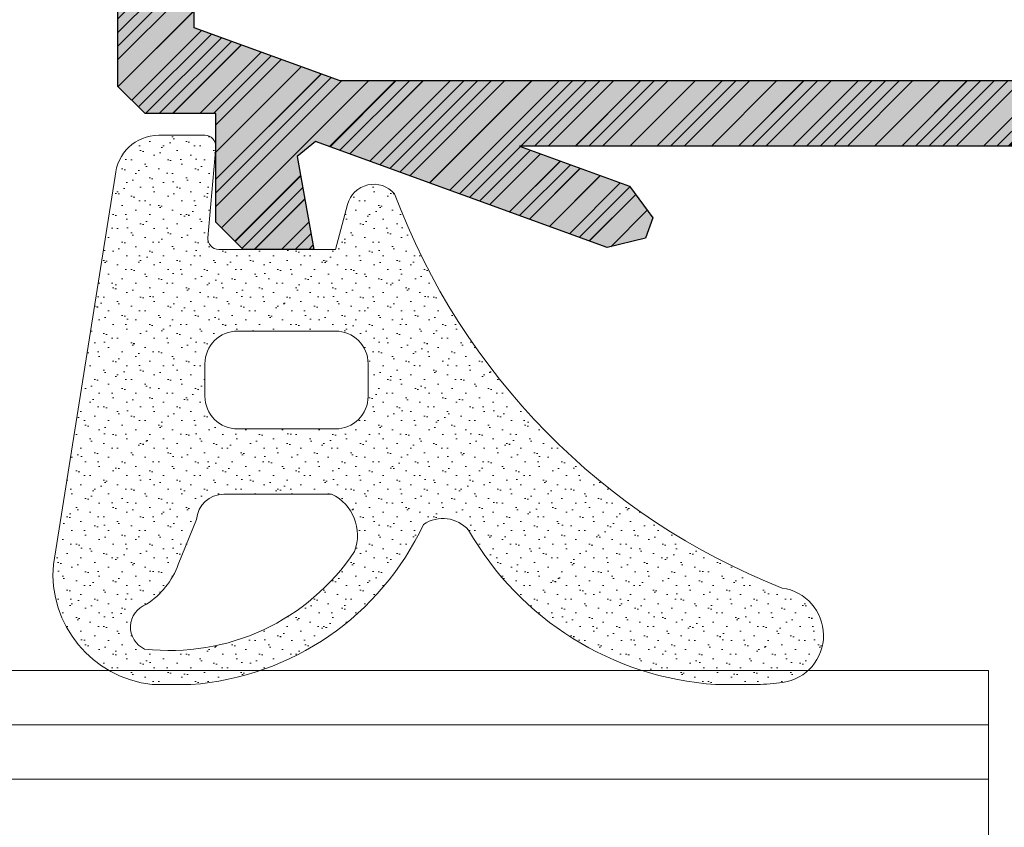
# Model space of a CAD drawing. Header units: inches. Extents: x -96941 to 10978768, y -673 to 1070890.
# Tile 103 of 256: x 58674 to 58692, y 3680 to 3694. Entities that reach past the tile are written whole.
import ezdxf

# ---------------------------------------------------------------- set-up
doc = ezdxf.new("R2010")
doc.units = ezdxf.units.IN
for name, color, linetype, lineweight in [('_MB_kreskowanie_profile_0.09', 7, 'Continuous', 9), ('_MB_kreskowanie_profile_0.09 @ 1', 7, 'Continuous', 9), ('_MB_kreskowanie_profile_0.09 @ 1.5', 7, 'Continuous', 9), ('_MB_kreskowanie_profile_0.09 @ 10', 7, 'Continuous', 9), ('_MB_kreskowanie_profile_0.09 @ 100', 7, 'Continuous', 9), ('_MB_kreskowanie_profile_0.09 @ 2', 7, 'Continuous', 9), ('_MB_kreskowanie_profile_0.09 @ 2.5', 7, 'Continuous', 9), ('_MB_kreskowanie_profile_0.09 @ 20', 7, 'Continuous', 9), ('_MB_kreskowanie_profile_0.09 @ 25', 7, 'Continuous', 9), ('_MB_kreskowanie_profile_0.09 @ 4', 7, 'Continuous', 9), ('_MB_kreskowanie_profile_0.09 @ 5', 7, 'Continuous', 9), ('_MB_kreskowanie_profile_0.09 @ 50', 7, 'Continuous', 9), ('_MB_kreskowanie_profile_0.09 @ 8', 7, 'Continuous', 9), ('_MB_kreskowanie_szklo_0.09', 157, 'Continuous', 9), ('_MB_kreskowanie_uszczelki_0.09', 252, 'Continuous', 9), ('_MB_kreskowanie_uszczelki_0.09 @ 1', 252, 'Continuous', 9), ('_MB_kreskowanie_uszczelki_0.09 @ 1.5', 252, 'Continuous', 9), ('_MB_kreskowanie_uszczelki_0.09 @ 10', 252, 'Continuous', 9), ('_MB_kreskowanie_uszczelki_0.09 @ 100', 252, 'Continuous', 9), ('_MB_kreskowanie_uszczelki_0.09 @ 2', 252, 'Continuous', 9), ('_MB_kreskowanie_uszczelki_0.09 @ 2.5', 252, 'Continuous', 9), ('_MB_kreskowanie_uszczelki_0.09 @ 20', 252, 'Continuous', 9), ('_MB_kreskowanie_uszczelki_0.09 @ 25', 252, 'Continuous', 9), ('_MB_kreskowanie_uszczelki_0.09 @ 4', 252, 'Continuous', 9), ('_MB_kreskowanie_uszczelki_0.09 @ 5', 252, 'Continuous', 9), ('_MB_kreskowanie_uszczelki_0.09 @ 50', 252, 'Continuous', 9), ('_MB_kreskowanie_uszczelki_0.09 @ 8', 252, 'Continuous', 9), ('_MB_profile_0.25', 7, 'Continuous', 25), ('_MB_solid', 7, 'Continuous', 0), ('_MB_szklo_0.15', 142, 'Continuous', 15), ('_MB_uszczelki_0.15', 140, 'Continuous', 15)]:
    doc.layers.add(name, color=color, linetype=linetype, lineweight=lineweight)

# ---------------------------------------------------------------- blocks, each defined once
blk = doc.blocks.new('*U3016')
at = {"layer": '_MB_kreskowanie_uszczelki_0.09 @ 1'}
h = blk.add_hatch(dxfattribs=at)
h.set_pattern_fill('DOTS', color=256, scale=0.15, angle=315, style=0)
h.paths.add_polyline_path([(3.648, 1.351, 0.395486), (2.85, 2.1), (2, 2.1, 0.440011), (1.801, 1.883), (1.946, 0.217, -0.440011), (1.747, 0), (-0.4, 0), (-0.622, 0.829, 0.603504), (-1.485, 1.025, -0.212642), (-8.609, -6.226, 0.868673), (-8.622, -7.963, 0.028616), (-8.151, -8), (-7.387, -8, 0.250807), (-2.846, -5.163, -0.380275), (-2.018, -5.055, 0.271533), (2.257, -8), (2.969, -8, 0.407657), (4.786, -5.792)])
h.paths.add_polyline_path([(1.4, -3.3), (-0.4, -3.3, -0.414214), (-1, -2.7), (-1, -2.1, -0.414214), (-0.4, -1.5), (1.4, -1.5, -0.414214), (2, -2.1), (2, -2.7, -0.414214)], flags=16)
h.paths.add_polyline_path([(2.152, -4.968), (2.49, -5.791, 0.161261), (3.076, -6.525, -0.66952), (3.109, -7.347, -0.282507), (-0.75, -5.551, -0.391889), (-0.329, -4.5), (1.653, -4.5, -0.395486)], flags=16)
at = {"layer": '_MB_kreskowanie_uszczelki_0.09 @ 1.5'}
h = blk.add_hatch(dxfattribs=at)
h.set_pattern_fill('DOTS', color=256, scale=0.15, angle=315, style=0)
h.set_pattern_definition([(315, (0, 0), (0.378855, 0.126285), [0, -0.357187])])
h.paths.add_polyline_path([(3.648, 1.351, 0.395486), (2.85, 2.1), (2, 2.1, 0.440011), (1.801, 1.883), (1.946, 0.217, -0.440011), (1.747, 0), (-0.4, 0), (-0.622, 0.829, 0.603504), (-1.485, 1.025, -0.212642), (-8.609, -6.226, 0.868673), (-8.622, -7.963, 0.028616), (-8.151, -8), (-7.387, -8, 0.250807), (-2.846, -5.163, -0.380275), (-2.018, -5.055, 0.271533), (2.257, -8), (2.969, -8, 0.407657), (4.786, -5.792)])
h.paths.add_polyline_path([(1.4, -3.3), (-0.4, -3.3, -0.414214), (-1, -2.7), (-1, -2.1, -0.414214), (-0.4, -1.5), (1.4, -1.5, -0.414214), (2, -2.1), (2, -2.7, -0.414214)], flags=16)
h.paths.add_polyline_path([(2.152, -4.968), (2.49, -5.791, 0.161261), (3.076, -6.525, -0.66952), (3.109, -7.347, -0.282507), (-0.75, -5.551, -0.391889), (-0.329, -4.5), (1.653, -4.5, -0.395486)], flags=16)
at = {"layer": '_MB_kreskowanie_uszczelki_0.09 @ 10'}
h = blk.add_hatch(dxfattribs=at)
h.set_pattern_fill('DOTS', color=256, scale=0.15, angle=315, style=0)
h.set_pattern_definition([(315, (0, 0), (2.5257, 0.8419), [0, -2.38125])])
h.paths.add_polyline_path([(3.648, 1.351, 0.395486), (2.85, 2.1), (2, 2.1, 0.440011), (1.801, 1.883), (1.946, 0.217, -0.440011), (1.747, 0), (-0.4, 0), (-0.622, 0.829, 0.603504), (-1.485, 1.025, -0.212642), (-8.609, -6.226, 0.868673), (-8.622, -7.963, 0.028616), (-8.151, -8), (-7.387, -8, 0.250807), (-2.846, -5.163, -0.380275), (-2.018, -5.055, 0.271533), (2.257, -8), (2.969, -8, 0.407657), (4.786, -5.792)])
h.paths.add_polyline_path([(1.4, -3.3), (-0.4, -3.3, -0.414214), (-1, -2.7), (-1, -2.1, -0.414214), (-0.4, -1.5), (1.4, -1.5, -0.414214), (2, -2.1), (2, -2.7, -0.414214)], flags=16)
h.paths.add_polyline_path([(2.152, -4.968), (2.49, -5.791, 0.161261), (3.076, -6.525, -0.66952), (3.109, -7.347, -0.282507), (-0.75, -5.551, -0.391889), (-0.329, -4.5), (1.653, -4.5, -0.395486)], flags=16)
at = {"layer": '_MB_kreskowanie_uszczelki_0.09 @ 100'}
h = blk.add_hatch(dxfattribs=at)
h.set_pattern_fill('DOTS', color=256, scale=0.15, angle=315, style=0)
h.set_pattern_definition([(315, (0, 0), (25.257, 8.42), [0, -23.812])])
h.paths.add_polyline_path([(3.648, 1.351, 0.395486), (2.85, 2.1), (2, 2.1, 0.440011), (1.801, 1.883), (1.946, 0.217, -0.440011), (1.747, 0), (-0.4, 0), (-0.622, 0.829, 0.603504), (-1.485, 1.025, -0.212642), (-8.609, -6.226, 0.868673), (-8.622, -7.963, 0.028616), (-8.151, -8), (-7.387, -8, 0.250807), (-2.846, -5.163, -0.380275), (-2.018, -5.055, 0.271533), (2.257, -8), (2.969, -8, 0.407657), (4.786, -5.792)])
h.paths.add_polyline_path([(1.4, -3.3), (-0.4, -3.3, -0.414214), (-1, -2.7), (-1, -2.1, -0.414214), (-0.4, -1.5), (1.4, -1.5, -0.414214), (2, -2.1), (2, -2.7, -0.414214)], flags=16)
h.paths.add_polyline_path([(2.152, -4.968), (2.49, -5.791, 0.161261), (3.076, -6.525, -0.66952), (3.109, -7.347, -0.282507), (-0.75, -5.551, -0.391889), (-0.329, -4.5), (1.653, -4.5, -0.395486)], flags=16)
at = {"layer": '_MB_kreskowanie_uszczelki_0.09 @ 2'}
h = blk.add_hatch(dxfattribs=at)
h.set_pattern_fill('DOTS', color=256, scale=0.15, angle=315, style=0)
h.set_pattern_definition([(315, (0, 0), (0.50514, 0.16838), [0, -0.47625])])
h.paths.add_polyline_path([(3.648, 1.351, 0.395486), (2.85, 2.1), (2, 2.1, 0.440011), (1.801, 1.883), (1.946, 0.217, -0.440011), (1.747, 0), (-0.4, 0), (-0.622, 0.829, 0.603504), (-1.485, 1.025, -0.212642), (-8.609, -6.226, 0.868673), (-8.622, -7.963, 0.028616), (-8.151, -8), (-7.387, -8, 0.250807), (-2.846, -5.163, -0.380275), (-2.018, -5.055, 0.271533), (2.257, -8), (2.969, -8, 0.407657), (4.786, -5.792)])
h.paths.add_polyline_path([(1.4, -3.3), (-0.4, -3.3, -0.414214), (-1, -2.7), (-1, -2.1, -0.414214), (-0.4, -1.5), (1.4, -1.5, -0.414214), (2, -2.1), (2, -2.7, -0.414214)], flags=16)
h.paths.add_polyline_path([(2.152, -4.968), (2.49, -5.791, 0.161261), (3.076, -6.525, -0.66952), (3.109, -7.347, -0.282507), (-0.75, -5.551, -0.391889), (-0.329, -4.5), (1.653, -4.5, -0.395486)], flags=16)
at = {"layer": '_MB_kreskowanie_uszczelki_0.09 @ 2.5'}
h = blk.add_hatch(dxfattribs=at)
h.set_pattern_fill('DOTS', color=256, scale=0.15, angle=315, style=0)
h.set_pattern_definition([(315, (0, 0), (0.631424, 0.210475), [0, -0.595312])])
h.paths.add_polyline_path([(3.648, 1.351, 0.395486), (2.85, 2.1), (2, 2.1, 0.440011), (1.801, 1.883), (1.946, 0.217, -0.440011), (1.747, 0), (-0.4, 0), (-0.622, 0.829, 0.603504), (-1.485, 1.025, -0.212642), (-8.609, -6.226, 0.868673), (-8.622, -7.963, 0.028616), (-8.151, -8), (-7.387, -8, 0.250807), (-2.846, -5.163, -0.380275), (-2.018, -5.055, 0.271533), (2.257, -8), (2.969, -8, 0.407657), (4.786, -5.792)])
h.paths.add_polyline_path([(1.4, -3.3), (-0.4, -3.3, -0.414214), (-1, -2.7), (-1, -2.1, -0.414214), (-0.4, -1.5), (1.4, -1.5, -0.414214), (2, -2.1), (2, -2.7, -0.414214)], flags=16)
h.paths.add_polyline_path([(2.152, -4.968), (2.49, -5.791, 0.161261), (3.076, -6.525, -0.66952), (3.109, -7.347, -0.282507), (-0.75, -5.551, -0.391889), (-0.329, -4.5), (1.653, -4.5, -0.395486)], flags=16)
at = {"layer": '_MB_kreskowanie_uszczelki_0.09 @ 20'}
h = blk.add_hatch(dxfattribs=at)
h.set_pattern_fill('DOTS', color=256, scale=0.15, angle=315, style=0)
h.set_pattern_definition([(315, (0, 0), (5.0514, 1.6838), [0, -4.7625])])
h.paths.add_polyline_path([(3.648, 1.351, 0.395486), (2.85, 2.1), (2, 2.1, 0.440011), (1.801, 1.883), (1.946, 0.217, -0.440011), (1.747, 0), (-0.4, 0), (-0.622, 0.829, 0.603504), (-1.485, 1.025, -0.212642), (-8.609, -6.226, 0.868673), (-8.622, -7.963, 0.028616), (-8.151, -8), (-7.387, -8, 0.250807), (-2.846, -5.163, -0.380275), (-2.018, -5.055, 0.271533), (2.257, -8), (2.969, -8, 0.407657), (4.786, -5.792)])
h.paths.add_polyline_path([(1.4, -3.3), (-0.4, -3.3, -0.414214), (-1, -2.7), (-1, -2.1, -0.414214), (-0.4, -1.5), (1.4, -1.5, -0.414214), (2, -2.1), (2, -2.7, -0.414214)], flags=16)
h.paths.add_polyline_path([(2.152, -4.968), (2.49, -5.791, 0.161261), (3.076, -6.525, -0.66952), (3.109, -7.347, -0.282507), (-0.75, -5.551, -0.391889), (-0.329, -4.5), (1.653, -4.5, -0.395486)], flags=16)
at = {"layer": '_MB_kreskowanie_uszczelki_0.09 @ 25'}
h = blk.add_hatch(dxfattribs=at)
h.set_pattern_fill('DOTS', color=256, scale=0.15, angle=315, style=0)
h.set_pattern_definition([(315, (0, 0), (6.3142, 2.1047), [0, -5.9531])])
h.paths.add_polyline_path([(3.648, 1.351, 0.395486), (2.85, 2.1), (2, 2.1, 0.440011), (1.801, 1.883), (1.946, 0.217, -0.440011), (1.747, 0), (-0.4, 0), (-0.622, 0.829, 0.603504), (-1.485, 1.025, -0.212642), (-8.609, -6.226, 0.868673), (-8.622, -7.963, 0.028616), (-8.151, -8), (-7.387, -8, 0.250807), (-2.846, -5.163, -0.380275), (-2.018, -5.055, 0.271533), (2.257, -8), (2.969, -8, 0.407657), (4.786, -5.792)])
h.paths.add_polyline_path([(1.4, -3.3), (-0.4, -3.3, -0.414214), (-1, -2.7), (-1, -2.1, -0.414214), (-0.4, -1.5), (1.4, -1.5, -0.414214), (2, -2.1), (2, -2.7, -0.414214)], flags=16)
h.paths.add_polyline_path([(2.152, -4.968), (2.49, -5.791, 0.161261), (3.076, -6.525, -0.66952), (3.109, -7.347, -0.282507), (-0.75, -5.551, -0.391889), (-0.329, -4.5), (1.653, -4.5, -0.395486)], flags=16)
at = {"layer": '_MB_kreskowanie_uszczelki_0.09 @ 4'}
h = blk.add_hatch(dxfattribs=at)
h.set_pattern_fill('DOTS', color=256, scale=0.15, angle=315, style=0)
h.set_pattern_definition([(315, (0, 0), (1.01028, 0.33676), [0, -0.9525])])
h.paths.add_polyline_path([(3.648, 1.351, 0.395486), (2.85, 2.1), (2, 2.1, 0.440011), (1.801, 1.883), (1.946, 0.217, -0.440011), (1.747, 0), (-0.4, 0), (-0.622, 0.829, 0.603504), (-1.485, 1.025, -0.212642), (-8.609, -6.226, 0.868673), (-8.622, -7.963, 0.028616), (-8.151, -8), (-7.387, -8, 0.250807), (-2.846, -5.163, -0.380275), (-2.018, -5.055, 0.271533), (2.257, -8), (2.969, -8, 0.407657), (4.786, -5.792)])
h.paths.add_polyline_path([(1.4, -3.3), (-0.4, -3.3, -0.414214), (-1, -2.7), (-1, -2.1, -0.414214), (-0.4, -1.5), (1.4, -1.5, -0.414214), (2, -2.1), (2, -2.7, -0.414214)], flags=16)
h.paths.add_polyline_path([(2.152, -4.968), (2.49, -5.791, 0.161261), (3.076, -6.525, -0.66952), (3.109, -7.347, -0.282507), (-0.75, -5.551, -0.391889), (-0.329, -4.5), (1.653, -4.5, -0.395486)], flags=16)
at = {"layer": '_MB_kreskowanie_uszczelki_0.09 @ 5'}
h = blk.add_hatch(dxfattribs=at)
h.set_pattern_fill('DOTS', color=256, scale=0.15, angle=315, style=0)
h.set_pattern_definition([(315, (0, 0), (1.26285, 0.42095), [0, -1.19063])])
h.paths.add_polyline_path([(3.648, 1.351, 0.395486), (2.85, 2.1), (2, 2.1, 0.440011), (1.801, 1.883), (1.946, 0.217, -0.440011), (1.747, 0), (-0.4, 0), (-0.622, 0.829, 0.603504), (-1.485, 1.025, -0.212642), (-8.609, -6.226, 0.868673), (-8.622, -7.963, 0.028616), (-8.151, -8), (-7.387, -8, 0.250807), (-2.846, -5.163, -0.380275), (-2.018, -5.055, 0.271533), (2.257, -8), (2.969, -8, 0.407657), (4.786, -5.792)])
h.paths.add_polyline_path([(1.4, -3.3), (-0.4, -3.3, -0.414214), (-1, -2.7), (-1, -2.1, -0.414214), (-0.4, -1.5), (1.4, -1.5, -0.414214), (2, -2.1), (2, -2.7, -0.414214)], flags=16)
h.paths.add_polyline_path([(2.152, -4.968), (2.49, -5.791, 0.161261), (3.076, -6.525, -0.66952), (3.109, -7.347, -0.282507), (-0.75, -5.551, -0.391889), (-0.329, -4.5), (1.653, -4.5, -0.395486)], flags=16)
at = {"layer": '_MB_kreskowanie_uszczelki_0.09 @ 50'}
h = blk.add_hatch(dxfattribs=at)
h.set_pattern_fill('DOTS', color=256, scale=0.15, angle=315, style=0)
h.set_pattern_definition([(315, (0, 0), (12.628, 4.21), [0, -11.906])])
h.paths.add_polyline_path([(3.648, 1.351, 0.395486), (2.85, 2.1), (2, 2.1, 0.440011), (1.801, 1.883), (1.946, 0.217, -0.440011), (1.747, 0), (-0.4, 0), (-0.622, 0.829, 0.603504), (-1.485, 1.025, -0.212642), (-8.609, -6.226, 0.868673), (-8.622, -7.963, 0.028616), (-8.151, -8), (-7.387, -8, 0.250807), (-2.846, -5.163, -0.380275), (-2.018, -5.055, 0.271533), (2.257, -8), (2.969, -8, 0.407657), (4.786, -5.792)])
h.paths.add_polyline_path([(1.4, -3.3), (-0.4, -3.3, -0.414214), (-1, -2.7), (-1, -2.1, -0.414214), (-0.4, -1.5), (1.4, -1.5, -0.414214), (2, -2.1), (2, -2.7, -0.414214)], flags=16)
h.paths.add_polyline_path([(2.152, -4.968), (2.49, -5.791, 0.161261), (3.076, -6.525, -0.66952), (3.109, -7.347, -0.282507), (-0.75, -5.551, -0.391889), (-0.329, -4.5), (1.653, -4.5, -0.395486)], flags=16)
at = {"layer": '_MB_kreskowanie_uszczelki_0.09 @ 8'}
h = blk.add_hatch(dxfattribs=at)
h.set_pattern_fill('DOTS', color=256, scale=0.15, angle=315, style=0)
h.set_pattern_definition([(315, (0, 0), (2.02056, 0.67352), [0, -1.905])])
h.paths.add_polyline_path([(3.648, 1.351, 0.395486), (2.85, 2.1), (2, 2.1, 0.440011), (1.801, 1.883), (1.946, 0.217, -0.440011), (1.747, 0), (-0.4, 0), (-0.622, 0.829, 0.603504), (-1.485, 1.025, -0.212642), (-8.609, -6.226, 0.868673), (-8.622, -7.963, 0.028616), (-8.151, -8), (-7.387, -8, 0.250807), (-2.846, -5.163, -0.380275), (-2.018, -5.055, 0.271533), (2.257, -8), (2.969, -8, 0.407657), (4.786, -5.792)])
h.paths.add_polyline_path([(1.4, -3.3), (-0.4, -3.3, -0.414214), (-1, -2.7), (-1, -2.1, -0.414214), (-0.4, -1.5), (1.4, -1.5, -0.414214), (2, -2.1), (2, -2.7, -0.414214)], flags=16)
h.paths.add_polyline_path([(2.152, -4.968), (2.49, -5.791, 0.161261), (3.076, -6.525, -0.66952), (3.109, -7.347, -0.282507), (-0.75, -5.551, -0.391889), (-0.329, -4.5), (1.653, -4.5, -0.395486)], flags=16)
blk = doc.blocks.new('-120542_8mm')
at = {"layer": '_MB_uszczelki_0.15'}
blk.add_lwpolyline([(1.747, 0), (-0.4, 0), (-0.622, 0.829, 0.603504), (-1.485, 1.025, -0.212642), (-8.609, -6.226, 0.868673), (-8.622, -7.963, 0.028616), (-8.151, -8), (-7.387, -8, 0.250807), (-2.846, -5.163), (-2.846, -5.163), (-2.846, -5.163, -0.380275), (-2.018, -5.055, 0.271533), (2.257, -8), (2.969, -8, 0.407657), (4.786, -5.792), (3.648, 1.351, 0.395486), (2.85, 2.1), (2, 2.1, 0.440011), (1.801, 1.883), (1.946, 0.217, -0.440011), (1.747, 0)], format="xyb", dxfattribs=at)
for points in [[(-1, -2.1, -0.414214), (-0.4, -1.5), (1.4, -1.5, -0.414214), (2, -2.1), (2, -2.7, -0.414214), (1.4, -3.3), (-0.4, -3.3, -0.414214), (-1, -2.7)], [(-0.75, -5.551, -0.391889), (-0.329, -4.5), (1.653, -4.5, -0.395486), (2.152, -4.968), (2.49, -5.791, 0.161261), (3.076, -6.525, -0.66952), (3.109, -7.347, -0.282507)]]:
    blk.add_lwpolyline(points, format="xyb", close=True, dxfattribs=at)
at = {"layer": '_MB_kreskowanie_uszczelki_0.09', "lineweight": 30}
blk.add_blockref('*U3016', (0, 0), dxfattribs=at)
blk = doc.blocks.new('*U576')
blk.add_blockref('-120542_8mm', (0, 0))
blk = doc.blocks.new('*U3096')
at = {"layer": '_MB_kreskowanie_profile_0.09 @ 1'}
h = blk.add_hatch(dxfattribs=at)
h.set_pattern_fill('JIS_WOOD', color=256, scale=0.5)
h.paths.add_polyline_path([(17.1, 14.617), (17.836, 12.595), (18.417, 12.168), (18.793, 12.305), (18.964, 13.005), (17.011, 18.37), (17.29, 18.702), (19, 18.4), (19, 19.7), (18.5, 20.2), (16.5, 20.2), (16.5, 21.5), (16, 22), (0.5, 22), (0, 21.5), (0, 0), (1.2, 0), (1.2, 0.3), (1.4, 0.5), (3.9, 0.5), (4.1, 0.3), (4.1, -2.2), (3.85, -2.2), (3.85, -2.44), (4, -3), (5, -3), (5.3, -2.7), (5.3, -1.5), (5.8, -1), (13.815, -1), (14.313, -1.45, 0.251381), (15.633, -3.411), (15.9, -3.853), (15.9, -4), (16.4, -4.5), (16.6, -4.5), (17.098, -4.046), (17.463, -3.61), (17.89, -3.45), (18.108, -3.4), (18.6, -3.4), (19.1, -2.9), (19.1, -2.4), (18.9, -2.2), (17.683, -2.2), (17.592, -2.231, -1.47507), (16.934, 0.093), (17.1, 0.242)])
h.paths.add_polyline_path([(15.633, 1.011, 0.121296), (14.74, 0.217), (14.328, 0), (5.8, 0), (5.3, 0.5), (5.3, 0.797), (4.397, 1.7), (1.9, 1.7), (1.4, 2.2), (1.4, 19.6), (2.4, 20.6), (14.923, 20.6), (15.9, 17.914), (15.9, 1.453)], flags=16)
at = {"layer": '_MB_kreskowanie_profile_0.09 @ 1.5'}
h = blk.add_hatch(dxfattribs=at)
h.set_pattern_fill('JIS_WOOD', color=256, scale=0.5)
h.set_pattern_definition([(45, (0, 0), (-0.375, 0.375), [])])
h.paths.add_polyline_path([(17.1, 14.617), (17.836, 12.595), (18.417, 12.168), (18.793, 12.305), (18.964, 13.005), (17.011, 18.37), (17.29, 18.702), (19, 18.4), (19, 19.7), (18.5, 20.2), (16.5, 20.2), (16.5, 21.5), (16, 22), (0.5, 22), (0, 21.5), (0, 0), (1.2, 0), (1.2, 0.3), (1.4, 0.5), (3.9, 0.5), (4.1, 0.3), (4.1, -2.2), (3.85, -2.2), (3.85, -2.44), (4, -3), (5, -3), (5.3, -2.7), (5.3, -1.5), (5.8, -1), (13.815, -1), (14.313, -1.45, 0.251381), (15.633, -3.411), (15.9, -3.853), (15.9, -4), (16.4, -4.5), (16.6, -4.5), (17.098, -4.046), (17.463, -3.61), (17.89, -3.45), (18.108, -3.4), (18.6, -3.4), (19.1, -2.9), (19.1, -2.4), (18.9, -2.2), (17.683, -2.2), (17.592, -2.231, -1.47507), (16.934, 0.093), (17.1, 0.242)])
h.paths.add_polyline_path([(15.633, 1.011, 0.121296), (14.74, 0.217), (14.328, 0), (5.8, 0), (5.3, 0.5), (5.3, 0.797), (4.397, 1.7), (1.9, 1.7), (1.4, 2.2), (1.4, 19.6), (2.4, 20.6), (14.923, 20.6), (15.9, 17.914), (15.9, 1.453)], flags=16)
at = {"layer": '_MB_kreskowanie_profile_0.09 @ 10'}
h = blk.add_hatch(dxfattribs=at)
h.set_pattern_fill('JIS_WOOD', color=256, scale=0.5)
h.set_pattern_definition([(45, (0, 0), (-2.5, 2.5), [])])
h.paths.add_polyline_path([(17.1, 14.617), (17.836, 12.595), (18.417, 12.168), (18.793, 12.305), (18.964, 13.005), (17.011, 18.37), (17.29, 18.702), (19, 18.4), (19, 19.7), (18.5, 20.2), (16.5, 20.2), (16.5, 21.5), (16, 22), (0.5, 22), (0, 21.5), (0, 0), (1.2, 0), (1.2, 0.3), (1.4, 0.5), (3.9, 0.5), (4.1, 0.3), (4.1, -2.2), (3.85, -2.2), (3.85, -2.44), (4, -3), (5, -3), (5.3, -2.7), (5.3, -1.5), (5.8, -1), (13.815, -1), (14.313, -1.45, 0.251381), (15.633, -3.411), (15.9, -3.853), (15.9, -4), (16.4, -4.5), (16.6, -4.5), (17.098, -4.046), (17.463, -3.61), (17.89, -3.45), (18.108, -3.4), (18.6, -3.4), (19.1, -2.9), (19.1, -2.4), (18.9, -2.2), (17.683, -2.2), (17.592, -2.231, -1.47507), (16.934, 0.093), (17.1, 0.242)])
h.paths.add_polyline_path([(15.633, 1.011, 0.121296), (14.74, 0.217), (14.328, 0), (5.8, 0), (5.3, 0.5), (5.3, 0.797), (4.397, 1.7), (1.9, 1.7), (1.4, 2.2), (1.4, 19.6), (2.4, 20.6), (14.923, 20.6), (15.9, 17.914), (15.9, 1.453)], flags=16)
at = {"layer": '_MB_kreskowanie_profile_0.09 @ 100'}
h = blk.add_hatch(dxfattribs=at)
h.set_pattern_fill('JIS_WOOD', color=256, scale=0.5)
h.set_pattern_definition([(45, (0, 0), (-25, 25), [])])
h.paths.add_polyline_path([(17.1, 14.617), (17.836, 12.595), (18.417, 12.168), (18.793, 12.305), (18.964, 13.005), (17.011, 18.37), (17.29, 18.702), (19, 18.4), (19, 19.7), (18.5, 20.2), (16.5, 20.2), (16.5, 21.5), (16, 22), (0.5, 22), (0, 21.5), (0, 0), (1.2, 0), (1.2, 0.3), (1.4, 0.5), (3.9, 0.5), (4.1, 0.3), (4.1, -2.2), (3.85, -2.2), (3.85, -2.44), (4, -3), (5, -3), (5.3, -2.7), (5.3, -1.5), (5.8, -1), (13.815, -1), (14.313, -1.45, 0.251381), (15.633, -3.411), (15.9, -3.853), (15.9, -4), (16.4, -4.5), (16.6, -4.5), (17.098, -4.046), (17.463, -3.61), (17.89, -3.45), (18.108, -3.4), (18.6, -3.4), (19.1, -2.9), (19.1, -2.4), (18.9, -2.2), (17.683, -2.2), (17.592, -2.231, -1.47507), (16.934, 0.093), (17.1, 0.242)])
h.paths.add_polyline_path([(15.633, 1.011, 0.121296), (14.74, 0.217), (14.328, 0), (5.8, 0), (5.3, 0.5), (5.3, 0.797), (4.397, 1.7), (1.9, 1.7), (1.4, 2.2), (1.4, 19.6), (2.4, 20.6), (14.923, 20.6), (15.9, 17.914), (15.9, 1.453)], flags=16)
at = {"layer": '_MB_kreskowanie_profile_0.09 @ 2'}
h = blk.add_hatch(dxfattribs=at)
h.set_pattern_fill('JIS_WOOD', color=256, scale=0.5)
h.set_pattern_definition([(45, (0, 0), (-0.5, 0.5), [])])
h.paths.add_polyline_path([(17.1, 14.617), (17.836, 12.595), (18.417, 12.168), (18.793, 12.305), (18.964, 13.005), (17.011, 18.37), (17.29, 18.702), (19, 18.4), (19, 19.7), (18.5, 20.2), (16.5, 20.2), (16.5, 21.5), (16, 22), (0.5, 22), (0, 21.5), (0, 0), (1.2, 0), (1.2, 0.3), (1.4, 0.5), (3.9, 0.5), (4.1, 0.3), (4.1, -2.2), (3.85, -2.2), (3.85, -2.44), (4, -3), (5, -3), (5.3, -2.7), (5.3, -1.5), (5.8, -1), (13.815, -1), (14.313, -1.45, 0.251381), (15.633, -3.411), (15.9, -3.853), (15.9, -4), (16.4, -4.5), (16.6, -4.5), (17.098, -4.046), (17.463, -3.61), (17.89, -3.45), (18.108, -3.4), (18.6, -3.4), (19.1, -2.9), (19.1, -2.4), (18.9, -2.2), (17.683, -2.2), (17.592, -2.231, -1.47507), (16.934, 0.093), (17.1, 0.242)])
h.paths.add_polyline_path([(15.633, 1.011, 0.121296), (14.74, 0.217), (14.328, 0), (5.8, 0), (5.3, 0.5), (5.3, 0.797), (4.397, 1.7), (1.9, 1.7), (1.4, 2.2), (1.4, 19.6), (2.4, 20.6), (14.923, 20.6), (15.9, 17.914), (15.9, 1.453)], flags=16)
at = {"layer": '_MB_kreskowanie_profile_0.09 @ 2.5'}
h = blk.add_hatch(dxfattribs=at)
h.set_pattern_fill('JIS_WOOD', color=256, scale=0.5)
h.set_pattern_definition([(45, (0, 0), (-0.625, 0.625), [])])
h.paths.add_polyline_path([(17.1, 14.617), (17.836, 12.595), (18.417, 12.168), (18.793, 12.305), (18.964, 13.005), (17.011, 18.37), (17.29, 18.702), (19, 18.4), (19, 19.7), (18.5, 20.2), (16.5, 20.2), (16.5, 21.5), (16, 22), (0.5, 22), (0, 21.5), (0, 0), (1.2, 0), (1.2, 0.3), (1.4, 0.5), (3.9, 0.5), (4.1, 0.3), (4.1, -2.2), (3.85, -2.2), (3.85, -2.44), (4, -3), (5, -3), (5.3, -2.7), (5.3, -1.5), (5.8, -1), (13.815, -1), (14.313, -1.45, 0.251381), (15.633, -3.411), (15.9, -3.853), (15.9, -4), (16.4, -4.5), (16.6, -4.5), (17.098, -4.046), (17.463, -3.61), (17.89, -3.45), (18.108, -3.4), (18.6, -3.4), (19.1, -2.9), (19.1, -2.4), (18.9, -2.2), (17.683, -2.2), (17.592, -2.231, -1.47507), (16.934, 0.093), (17.1, 0.242)])
h.paths.add_polyline_path([(15.633, 1.011, 0.121296), (14.74, 0.217), (14.328, 0), (5.8, 0), (5.3, 0.5), (5.3, 0.797), (4.397, 1.7), (1.9, 1.7), (1.4, 2.2), (1.4, 19.6), (2.4, 20.6), (14.923, 20.6), (15.9, 17.914), (15.9, 1.453)], flags=16)
at = {"layer": '_MB_kreskowanie_profile_0.09 @ 20'}
h = blk.add_hatch(dxfattribs=at)
h.set_pattern_fill('JIS_WOOD', color=256, scale=0.5)
h.set_pattern_definition([(45, (0, 0), (-5, 5), [])])
h.paths.add_polyline_path([(17.1, 14.617), (17.836, 12.595), (18.417, 12.168), (18.793, 12.305), (18.964, 13.005), (17.011, 18.37), (17.29, 18.702), (19, 18.4), (19, 19.7), (18.5, 20.2), (16.5, 20.2), (16.5, 21.5), (16, 22), (0.5, 22), (0, 21.5), (0, 0), (1.2, 0), (1.2, 0.3), (1.4, 0.5), (3.9, 0.5), (4.1, 0.3), (4.1, -2.2), (3.85, -2.2), (3.85, -2.44), (4, -3), (5, -3), (5.3, -2.7), (5.3, -1.5), (5.8, -1), (13.815, -1), (14.313, -1.45, 0.251381), (15.633, -3.411), (15.9, -3.853), (15.9, -4), (16.4, -4.5), (16.6, -4.5), (17.098, -4.046), (17.463, -3.61), (17.89, -3.45), (18.108, -3.4), (18.6, -3.4), (19.1, -2.9), (19.1, -2.4), (18.9, -2.2), (17.683, -2.2), (17.592, -2.231, -1.47507), (16.934, 0.093), (17.1, 0.242)])
h.paths.add_polyline_path([(15.633, 1.011, 0.121296), (14.74, 0.217), (14.328, 0), (5.8, 0), (5.3, 0.5), (5.3, 0.797), (4.397, 1.7), (1.9, 1.7), (1.4, 2.2), (1.4, 19.6), (2.4, 20.6), (14.923, 20.6), (15.9, 17.914), (15.9, 1.453)], flags=16)
at = {"layer": '_MB_kreskowanie_profile_0.09 @ 25'}
h = blk.add_hatch(dxfattribs=at)
h.set_pattern_fill('JIS_WOOD', color=256, scale=0.5)
h.set_pattern_definition([(45, (0, 0), (-6.25, 6.25), [])])
h.paths.add_polyline_path([(17.1, 14.617), (17.836, 12.595), (18.417, 12.168), (18.793, 12.305), (18.964, 13.005), (17.011, 18.37), (17.29, 18.702), (19, 18.4), (19, 19.7), (18.5, 20.2), (16.5, 20.2), (16.5, 21.5), (16, 22), (0.5, 22), (0, 21.5), (0, 0), (1.2, 0), (1.2, 0.3), (1.4, 0.5), (3.9, 0.5), (4.1, 0.3), (4.1, -2.2), (3.85, -2.2), (3.85, -2.44), (4, -3), (5, -3), (5.3, -2.7), (5.3, -1.5), (5.8, -1), (13.815, -1), (14.313, -1.45, 0.251381), (15.633, -3.411), (15.9, -3.853), (15.9, -4), (16.4, -4.5), (16.6, -4.5), (17.098, -4.046), (17.463, -3.61), (17.89, -3.45), (18.108, -3.4), (18.6, -3.4), (19.1, -2.9), (19.1, -2.4), (18.9, -2.2), (17.683, -2.2), (17.592, -2.231, -1.47507), (16.934, 0.093), (17.1, 0.242)])
h.paths.add_polyline_path([(15.633, 1.011, 0.121296), (14.74, 0.217), (14.328, 0), (5.8, 0), (5.3, 0.5), (5.3, 0.797), (4.397, 1.7), (1.9, 1.7), (1.4, 2.2), (1.4, 19.6), (2.4, 20.6), (14.923, 20.6), (15.9, 17.914), (15.9, 1.453)], flags=16)
at = {"layer": '_MB_kreskowanie_profile_0.09 @ 4'}
h = blk.add_hatch(dxfattribs=at)
h.set_pattern_fill('JIS_WOOD', color=256, scale=0.5)
h.set_pattern_definition([(45, (0, 0), (-1, 1), [])])
h.paths.add_polyline_path([(17.1, 14.617), (17.836, 12.595), (18.417, 12.168), (18.793, 12.305), (18.964, 13.005), (17.011, 18.37), (17.29, 18.702), (19, 18.4), (19, 19.7), (18.5, 20.2), (16.5, 20.2), (16.5, 21.5), (16, 22), (0.5, 22), (0, 21.5), (0, 0), (1.2, 0), (1.2, 0.3), (1.4, 0.5), (3.9, 0.5), (4.1, 0.3), (4.1, -2.2), (3.85, -2.2), (3.85, -2.44), (4, -3), (5, -3), (5.3, -2.7), (5.3, -1.5), (5.8, -1), (13.815, -1), (14.313, -1.45, 0.251381), (15.633, -3.411), (15.9, -3.853), (15.9, -4), (16.4, -4.5), (16.6, -4.5), (17.098, -4.046), (17.463, -3.61), (17.89, -3.45), (18.108, -3.4), (18.6, -3.4), (19.1, -2.9), (19.1, -2.4), (18.9, -2.2), (17.683, -2.2), (17.592, -2.231, -1.47507), (16.934, 0.093), (17.1, 0.242)])
h.paths.add_polyline_path([(15.633, 1.011, 0.121296), (14.74, 0.217), (14.328, 0), (5.8, 0), (5.3, 0.5), (5.3, 0.797), (4.397, 1.7), (1.9, 1.7), (1.4, 2.2), (1.4, 19.6), (2.4, 20.6), (14.923, 20.6), (15.9, 17.914), (15.9, 1.453)], flags=16)
at = {"layer": '_MB_kreskowanie_profile_0.09 @ 5'}
h = blk.add_hatch(dxfattribs=at)
h.set_pattern_fill('JIS_WOOD', color=256, scale=0.5)
h.set_pattern_definition([(45, (0, 0), (-1.25, 1.25), [])])
h.paths.add_polyline_path([(17.1, 14.617), (17.836, 12.595), (18.417, 12.168), (18.793, 12.305), (18.964, 13.005), (17.011, 18.37), (17.29, 18.702), (19, 18.4), (19, 19.7), (18.5, 20.2), (16.5, 20.2), (16.5, 21.5), (16, 22), (0.5, 22), (0, 21.5), (0, 0), (1.2, 0), (1.2, 0.3), (1.4, 0.5), (3.9, 0.5), (4.1, 0.3), (4.1, -2.2), (3.85, -2.2), (3.85, -2.44), (4, -3), (5, -3), (5.3, -2.7), (5.3, -1.5), (5.8, -1), (13.815, -1), (14.313, -1.45, 0.251381), (15.633, -3.411), (15.9, -3.853), (15.9, -4), (16.4, -4.5), (16.6, -4.5), (17.098, -4.046), (17.463, -3.61), (17.89, -3.45), (18.108, -3.4), (18.6, -3.4), (19.1, -2.9), (19.1, -2.4), (18.9, -2.2), (17.683, -2.2), (17.592, -2.231, -1.47507), (16.934, 0.093), (17.1, 0.242)])
h.paths.add_polyline_path([(15.633, 1.011, 0.121296), (14.74, 0.217), (14.328, 0), (5.8, 0), (5.3, 0.5), (5.3, 0.797), (4.397, 1.7), (1.9, 1.7), (1.4, 2.2), (1.4, 19.6), (2.4, 20.6), (14.923, 20.6), (15.9, 17.914), (15.9, 1.453)], flags=16)
at = {"layer": '_MB_kreskowanie_profile_0.09 @ 50'}
h = blk.add_hatch(dxfattribs=at)
h.set_pattern_fill('JIS_WOOD', color=256, scale=0.5)
h.set_pattern_definition([(45, (0, 0), (-12.5, 12.5), [])])
h.paths.add_polyline_path([(17.1, 14.617), (17.836, 12.595), (18.417, 12.168), (18.793, 12.305), (18.964, 13.005), (17.011, 18.37), (17.29, 18.702), (19, 18.4), (19, 19.7), (18.5, 20.2), (16.5, 20.2), (16.5, 21.5), (16, 22), (0.5, 22), (0, 21.5), (0, 0), (1.2, 0), (1.2, 0.3), (1.4, 0.5), (3.9, 0.5), (4.1, 0.3), (4.1, -2.2), (3.85, -2.2), (3.85, -2.44), (4, -3), (5, -3), (5.3, -2.7), (5.3, -1.5), (5.8, -1), (13.815, -1), (14.313, -1.45, 0.251381), (15.633, -3.411), (15.9, -3.853), (15.9, -4), (16.4, -4.5), (16.6, -4.5), (17.098, -4.046), (17.463, -3.61), (17.89, -3.45), (18.108, -3.4), (18.6, -3.4), (19.1, -2.9), (19.1, -2.4), (18.9, -2.2), (17.683, -2.2), (17.592, -2.231, -1.47507), (16.934, 0.093), (17.1, 0.242)])
h.paths.add_polyline_path([(15.633, 1.011, 0.121296), (14.74, 0.217), (14.328, 0), (5.8, 0), (5.3, 0.5), (5.3, 0.797), (4.397, 1.7), (1.9, 1.7), (1.4, 2.2), (1.4, 19.6), (2.4, 20.6), (14.923, 20.6), (15.9, 17.914), (15.9, 1.453)], flags=16)
at = {"layer": '_MB_kreskowanie_profile_0.09 @ 8'}
h = blk.add_hatch(dxfattribs=at)
h.set_pattern_fill('JIS_WOOD', color=256, scale=0.5)
h.set_pattern_definition([(45, (0, 0), (-2, 2), [])])
h.paths.add_polyline_path([(17.1, 14.617), (17.836, 12.595), (18.417, 12.168), (18.793, 12.305), (18.964, 13.005), (17.011, 18.37), (17.29, 18.702), (19, 18.4), (19, 19.7), (18.5, 20.2), (16.5, 20.2), (16.5, 21.5), (16, 22), (0.5, 22), (0, 21.5), (0, 0), (1.2, 0), (1.2, 0.3), (1.4, 0.5), (3.9, 0.5), (4.1, 0.3), (4.1, -2.2), (3.85, -2.2), (3.85, -2.44), (4, -3), (5, -3), (5.3, -2.7), (5.3, -1.5), (5.8, -1), (13.815, -1), (14.313, -1.45, 0.251381), (15.633, -3.411), (15.9, -3.853), (15.9, -4), (16.4, -4.5), (16.6, -4.5), (17.098, -4.046), (17.463, -3.61), (17.89, -3.45), (18.108, -3.4), (18.6, -3.4), (19.1, -2.9), (19.1, -2.4), (18.9, -2.2), (17.683, -2.2), (17.592, -2.231, -1.47507), (16.934, 0.093), (17.1, 0.242)])
h.paths.add_polyline_path([(15.633, 1.011, 0.121296), (14.74, 0.217), (14.328, 0), (5.8, 0), (5.3, 0.5), (5.3, 0.797), (4.397, 1.7), (1.9, 1.7), (1.4, 2.2), (1.4, 19.6), (2.4, 20.6), (14.923, 20.6), (15.9, 17.914), (15.9, 1.453)], flags=16)
blk = doc.blocks.new('-K431622X')
at = {"layer": '_MB_solid'}
h = blk.add_hatch(color=256, dxfattribs=at)
h.dxf.hatch_style = 1
h.paths.add_polyline_path([(17.1, 14.617), (17.836, 12.595), (18.417, 12.168), (18.793, 12.305), (18.964, 13.005), (17.011, 18.37), (17.29, 18.702), (19, 18.4), (19, 19.7), (18.5, 20.2), (16.5, 20.2), (16.5, 21.5), (16, 22), (0.5, 22), (0, 21.5), (0, 0), (1.2, 0), (1.2, 0.3), (1.4, 0.5), (3.9, 0.5), (4.1, 0.3), (4.1, -2.2), (3.85, -2.2), (3.85, -2.44), (4, -3), (5, -3), (5.3, -2.7), (5.3, -1.5), (5.8, -1), (13.815, -1), (14.313, -1.45, 0.251381), (15.633, -3.411), (15.9, -3.853), (15.9, -4), (16.4, -4.5), (16.6, -4.5), (17.098, -4.046), (17.463, -3.61), (17.89, -3.45), (18.108, -3.4), (18.6, -3.4), (19.1, -2.9), (19.1, -2.4), (18.9, -2.2), (17.683, -2.2), (17.592, -2.231, -1.47507), (16.934, 0.093), (17.1, 0.242)])
h.paths.add_polyline_path([(15.633, 1.011, 0.121296), (14.74, 0.217), (14.328, 0), (5.8, 0), (5.3, 0.5), (5.3, 0.797), (4.397, 1.7), (1.9, 1.7), (1.4, 2.2), (1.4, 19.6), (2.4, 20.6), (14.923, 20.6), (15.9, 17.914), (15.9, 1.453)], flags=16)
at = {"layer": '_MB_profile_0.25'}
blk.add_lwpolyline([(17.1, 0.242), (17.1, 14.617), (17.836, 12.595), (18.417, 12.168), (18.793, 12.305), (18.964, 13.005), (17.011, 18.37), (17.29, 18.702), (19, 18.4), (19, 19.7), (18.5, 20.2), (16.5, 20.2), (16.5, 21.5), (16, 22), (0.5, 22)], dxfattribs=at)
blk.add_lwpolyline([(1.4, 2.2), (1.9, 1.7), (4.397, 1.7), (5.3, 0.797), (5.3, 0.5), (5.8, 0), (14.328, 0), (14.74, 0.217, -0.121296), (15.633, 1.011), (15.9, 1.453), (15.9, 17.914), (14.923, 20.6), (2.4, 20.6), (1.4, 19.6)], format="xyb", close=True, dxfattribs=at)
at = {"layer": '_MB_kreskowanie_profile_0.09', "lineweight": 30}
blk.add_blockref('*U3096', (0, 0), dxfattribs=at)
blk = doc.blocks.new('*U575')
blk.add_blockref('-K431622X', (0, 0))
blk = doc.blocks.new('*U555')
at = {"layer": '_MB_kreskowanie_szklo_0.09'}
for points in [[(0, -48.76), (60, -48.76)], [(0, -49.76), (60, -49.76)]]:
    blk.add_lwpolyline(points, dxfattribs=at)
at = {"layer": '_MB_szklo_0.15'}
blk.add_lwpolyline([(60, -46.76), (0, -46.76), (0, -50.76), (60, -50.76)], dxfattribs=at)

msp = doc.modelspace()

# ---------------------------------------------------------------- block references
at = {"color": 14, "true_color": 0xa30000, "xscale": -1, "rotation": 90}
msp.add_blockref('*U575', (58697.735, 3709.244), dxfattribs=at)
at = {"color": 14, "true_color": 0xa30000, "xscale": -1}
msp.add_blockref('*U576', (58679.335, 3690.244), dxfattribs=at)
at = {"color": 14, "true_color": 0xa30000, "rotation": 180}
msp.add_blockref('*U555', (58691.735, 3631.744), dxfattribs=at)

doc.saveas('drawing.dxf')
